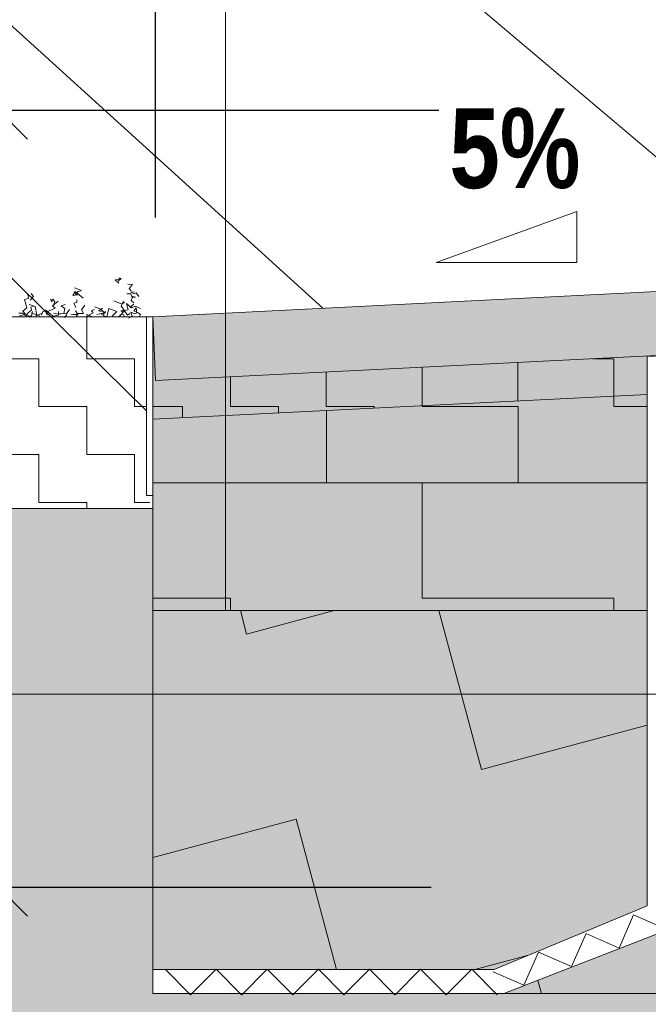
# Model space of a CAD drawing. Header units: millimetres. Extents: x -17177 to 48677, y -60985 to 11467.
# Tile 8 of 71: x -14265 to -13773, y -8568 to -7797. Entities that reach past the tile are written whole.
import ezdxf

# ---------------------------------------------------------------- set-up
doc = ezdxf.new("R2010")
doc.units = ezdxf.units.MM
doc.header["$PDMODE"] = 65
doc.layers.add('XR$4$VÝKOP_1', color=7, linetype='Continuous', lineweight=25)
doc.styles.add('ARIALNARROW', font='ARIALN.TTF')
doc.dimstyles.new('DIMSTYLE_12', dxfattribs={"dimtxt": 50, "dimasz": 75, "dimexe": 0, "dimexo": 0, "dimgap": 25, "dimtad": 2, "dimdec": 0, "dimrnd": 5, "dimzin": 12, "dimdsep": 46, "dimtxsty": 'ARIALNARROW', "dimblk1": 'ALL_ML_STRICH', "dimblk2": 'ALL_ML_STRICH', "dimsah": 1, "dimcen": 0, "dimclrd": 6, "dimclre": 6, "dimclrt": 6, "dimadec": 0, "dimazin": 0, "dimtfac": 1, "dimtdec": 0, "dimtix": 1, "dimtmove": 2, "dimatfit": 3, "dimfxl": 0, "dimtzin": 0, "dimlwd": 0, "dimlwe": 18, "dimarcsym": 0})
doc.dimstyles.new('DIMSTYLE_14', dxfattribs={"dimtxt": 50, "dimasz": 75, "dimexe": 0, "dimexo": 0, "dimgap": 25, "dimtad": 2, "dimdec": 0, "dimrnd": 1, "dimzin": 12, "dimdsep": 46, "dimtxsty": 'ARIALNARROW', "dimblk1": 'ALL_ML_STRICH', "dimblk2": 'ALL_ML_STRICH', "dimsah": 1, "dimcen": 0, "dimclrd": 6, "dimclre": 6, "dimclrt": 6, "dimadec": 0, "dimazin": 0, "dimtfac": 1, "dimtdec": 0, "dimtix": 1, "dimtmove": 2, "dimatfit": 3, "dimfxl": 0, "dimtzin": 0, "dimlwd": 0, "dimlwe": 13, "dimarcsym": 0})
pattern_1 = [(0, (75, 75), (37.5, 37.5), [37.5, -37.5]), (90, (75, 75), (-37.5, 37.5), [37.5, -37.5])]
pattern_2 = [(15, (212.13, 367.42), (106.066, 183.7117), [150, -150]), (105, (212.13, 367.42), (-183.7117, 106.066), [150, -150])]

# ---------------------------------------------------------------- blocks, each defined once
blk = doc.blocks.new('VZOROVÁ ČÁRA_31')
at = {"layer": 'XR$4$VÝKOP_1', "color": 7, "linetype": 'Continuous', "lineweight": 13}
for p, q in [((-14239.43, -8017.93), (-14240.93, -8015.93)), ((-14178.63, -8022.23), (-14175.63, -8019.73)), ((-14262.73, -8026.73), (-14265.63, -8026.73)), ((-14255.93, -8026.53), (-14249.43, -8028.73)), ((-14252.43, -8029.23), (-14248.23, -8027.03)), ((-14227.93, -8027.73), (-14229.93, -8030.23)), ((-14213.03, -8027.93), (-14207.83, -8029.73)), ((-14204.53, -8027.73), (-14197.53, -8026.23))]:
    blk.add_line(p, q, dxfattribs=at)
for points in [[(-14187.83, -8001.73), (-14185.63, -7999.73), (-14187.13, -7999.23), (-14187.13, -8000.53), (-14190.33, -8000.73), (-14187.33, -8003.23)], [(-14221.93, -8006.93), (-14216.63, -8008.93), (-14219.13, -8009.93), (-14221.63, -8011.93), (-14219.43, -8012.43), (-14223.43, -8012.93), (-14221.63, -8009.93), (-14215.33, -8014.93)], [(-14177.63, -8009.23), (-14179.13, -8007.53), (-14176.63, -8004.23), (-14180.33, -8004.03)], [(-14171.63, -8013.73), (-14173.83, -8010.73), (-14175.33, -8011.53), (-14177.83, -8010.23), (-14175.13, -8010.03)], [(-14265.23, -8029.23), (-14260.43, -8027.53), (-14262.43, -8025.23), (-14259.23, -8022.53), (-14261.23, -8016.03)], [(-14260.93, -8016.03), (-14257.73, -8015.03), (-14258.73, -8011.53)], [(-14256.73, -8016.63), (-14254.23, -8013.63), (-14255.93, -8011.43)], [(-14243.43, -8028.23), (-14244.13, -8026.23), (-14241.43, -8024.73), (-14237.13, -8022.93), (-14239.13, -8020.93), (-14234.93, -8017.43)], [(-14240.63, -8016.23), (-14238.13, -8016.73), (-14238.93, -8015.73)], [(-14239.13, -8015.73), (-14237.43, -8017.73), (-14238.43, -8020.73)], [(-14220.93, -8022.43), (-14222.43, -8018.93), (-14220.23, -8018.43), (-14220.23, -8016.43)], [(-14184.13, -8017.53), (-14182.83, -8018.73), (-14185.63, -8019.53), (-14191.33, -8017.03)], [(-14175.63, -8018.73), (-14177.63, -8016.73), (-14176.33, -8013.73), (-14174.33, -8014.23), (-14176.83, -8014.53), (-14177.83, -8011.53), (-14181.13, -8011.73)], [(-14262.73, -8026.73), (-14260.23, -8028.73), (-14258.23, -8026.53), (-14255.73, -8024.53), (-14256.23, -8022.03), (-14254.43, -8021.53)], [(-14260.43, -8028.53), (-14255.73, -8029.23), (-14254.93, -8025.53)], [(-14257.43, -8020.03), (-14252.93, -8021.53), (-14251.43, -8028.23)], [(-14247.93, -8028.23), (-14246.93, -8025.43), (-14243.93, -8025.23)], [(-14244.63, -8024.23), (-14238.93, -8029.23), (-14234.43, -8028.43), (-14234.43, -8025.43)], [(-14238.43, -8026.73), (-14234.43, -8027.43), (-14230.43, -8026.93), (-14229.63, -8023.23), (-14232.43, -8020.93), (-14229.43, -8019.93)], [(-14234.23, -8026.93), (-14228.23, -8027.23), (-14225.93, -8023.93)], [(-14224.83, -8027.43), (-14223.33, -8027.93), (-14219.33, -8027.93), (-14221.13, -8024.93)], [(-14220.63, -8029.73), (-14219.13, -8026.93), (-14215.03, -8026.93), (-14216.63, -8024.23), (-14214.03, -8020.43)], [(-14213.03, -8029.43), (-14207.53, -8026.43), (-14208.83, -8024.73), (-14206.33, -8023.93)], [(-14200.83, -8027.93), (-14198.83, -8026.23), (-14201.53, -8023.73), (-14206.33, -8021.93)], [(-14200.03, -8022.93), (-14203.03, -8024.93), (-14201.03, -8025.43)], [(-14196.53, -8030.03), (-14199.53, -8028.53), (-14197.83, -8025.23)], [(-14192.63, -8029.03), (-14188.83, -8025.53), (-14195.13, -8023.23), (-14196.83, -8029.53)], [(-14178.83, -8027.03), (-14180.63, -8028.23), (-14182.83, -8025.03), (-14187.33, -8029.73)], [(-14170.33, -8023.03), (-14174.63, -8021.23), (-14177.33, -8022.53), (-14181.33, -8019.23), (-14180.13, -8024.23), (-14185.83, -8025.03)], [(-14185.33, -8025.73), (-14183.33, -8024.03), (-14185.63, -8021.23), (-14184.13, -8018.53)], [(-14166.33, -8030.03), (-14171.33, -8029.73), (-14170.33, -8027.73), (-14172.13, -8026.53), (-14175.63, -8025.03), (-14173.83, -8022.53), (-14173.13, -8026.53), (-14174.83, -8027.23), (-14177.83, -8026.03), (-14176.83, -8029.23), (-14179.83, -8030.73)], [(-14183.13, -8029.73), (-14183.33, -8028.03), (-14185.83, -8027.73)]]:
    blk.add_lwpolyline(points, dxfattribs=at)
blk = doc.blocks.new('ALL_ML_STRICH')
at = {"color": 0, "linetype": 'ByBlock', "lineweight": -2}
for p, q in [((0, -0.5), (0, 0.5)), ((-0.3, -0.3), (0.3, 0.3)), ((-1, 0), (0.5, 0))]:
    blk.add_line(p, q, dxfattribs=at)
blk = doc.blocks.new('*D245')
at = {"layer": 'DEFPOINTS', "color": 6, "linetype": 'Continuous', "lineweight": 13}
for p in [(-14158.63, -7680.46), (-13758.59, -8009.37), (-14158.63, -8079.58)]:
    blk.add_point(p, dxfattribs=at)
at = {"layer": 'XR$4$VÝKOP_1', "color": 6, "linetype": 'Continuous', "lineweight": -2}
for p, q in [((-14158.63, -7951.9), (-14158.63, -7680.46)), ((-14158.63, -7680.46), (-13758.59, -7680.46)), ((-13758.59, -7680.46), (-13758.59, -7680.46))]:
    blk.add_line(p, q, dxfattribs=at)
at = {"layer": 'XR$4$VÝKOP_1', "color": 6, "linetype": 'Continuous', "lineweight": 13, "xscale": 75, "yscale": 75, "zscale": 75, "rotation": 180}
blk.add_blockref('ALL_ML_STRICH', (-14158.63, -7680.46), dxfattribs=at)
at = {"layer": 'XR$4$VÝKOP_1', "color": 6, "linetype": 'Continuous', "lineweight": 13, "xscale": 75, "yscale": 75, "zscale": 75}
blk.add_blockref('ALL_ML_STRICH', (-13758.59, -7680.46), dxfattribs=at)
at = {"layer": 'XR$4$VÝKOP_1', "color": 6, "linetype": 'Continuous', "lineweight": 13, "insert": (-13957.35, -7630.46), "char_height": 50, "width": 121.7143, "attachment_point": 5, "style": 'ARIALNARROW'}
blk.add_mtext('\\W0.81;\\A1;{400}', dxfattribs=at)
blk = doc.blocks.new('VZOROVÁ ČÁRA_33')
at = {"layer": 'XR$4$VÝKOP_1', "color": 7, "linetype": 'Continuous', "lineweight": 13}
for p, q in [((-14131.25, -8560.5), (-14131.25, -8560.5)), ((-14131.25, -8560.5), (-14131.25, -8560.5)), ((-14091.25, -8560.5), (-14091.25, -8560.5)), ((-14091.25, -8560.5), (-14091.25, -8560.5)), ((-14051.25, -8560.5), (-14051.25, -8560.5)), ((-14051.25, -8560.5), (-14051.25, -8560.5)), ((-14011.25, -8560.5), (-14011.25, -8560.5)), ((-14011.25, -8560.5), (-14011.25, -8560.5)), ((-13971.25, -8560.5), (-13971.25, -8560.5)), ((-13971.25, -8560.5), (-13971.25, -8560.5)), ((-13931.25, -8560.5), (-13931.25, -8560.5)), ((-13931.25, -8560.5), (-13931.25, -8560.5)), ((-13891.25, -8560.5), (-13891.25, -8560.5)), ((-13891.25, -8560.5), (-13891.25, -8560.5))]:
    blk.add_line(p, q, dxfattribs=at)
for points in [[(-14131.21, -8560.48), (-14151.17, -8540.52), (-14151.17, -8540.52)], [(-14091.21, -8560.48), (-14111.17, -8540.52), (-14131.13, -8560.48)], [(-14051.21, -8560.48), (-14071.17, -8540.52), (-14091.13, -8560.48)], [(-14011.21, -8560.48), (-14031.17, -8540.52), (-14051.13, -8560.48)], [(-13971.21, -8560.48), (-13991.17, -8540.52), (-14011.13, -8560.48)], [(-13931.21, -8560.48), (-13951.17, -8540.52), (-13971.13, -8560.48)], [(-13891.21, -8560.48), (-13911.17, -8540.52), (-13931.13, -8560.48)]]:
    blk.add_lwpolyline(points, dxfattribs=at)
blk = doc.blocks.new('VZOROVÁ ČÁRA_34')
at = {"layer": 'XR$4$VÝKOP_1', "color": 7, "linetype": 'Continuous', "lineweight": 13}
for p, q in [((-13758.62, -8509.36), (-13758.62, -8509.36)), ((-13758.62, -8509.36), (-13758.62, -8509.36)), ((-13795.87, -8523.94), (-13795.87, -8523.94)), ((-13795.87, -8523.94), (-13795.87, -8523.94)), ((-13870.34, -8553.06), (-13894.26, -8542.6)), ((-13833.12, -8538.52), (-13833.12, -8538.52)), ((-13833.12, -8538.52), (-13833.12, -8538.52)), ((-13870.37, -8553.1), (-13870.37, -8553.1)), ((-13870.37, -8553.1), (-13870.37, -8553.1))]:
    blk.add_line(p, q, dxfattribs=at)
for points in [[(-13758.59, -8509.33), (-13784.46, -8498.02), (-13795.77, -8523.88)], [(-13795.84, -8523.91), (-13821.7, -8512.6), (-13833.02, -8538.46)], [(-13833.09, -8538.49), (-13858.95, -8527.17), (-13870.27, -8553.04)]]:
    blk.add_lwpolyline(points, dxfattribs=at)
blk = doc.blocks.new('*D249')
at = {"layer": 'DEFPOINTS', "color": 6, "linetype": 'Continuous', "lineweight": 13}
for p in [(-14160.63, -8559.63), (-13560.63, -8559.63), (-14160.63, -8867.38)]:
    blk.add_point(p, dxfattribs=at)
at = {"layer": 'XR$4$VÝKOP_1', "color": 6, "linetype": 'Continuous', "lineweight": -2}
for p, q in [((-14160.63, -8680.45), (-14160.63, -8867.38)), ((-14160.63, -8867.38), (-13560.63, -8867.38)), ((-13560.63, -8867.38), (-13560.63, -8867.38))]:
    blk.add_line(p, q, dxfattribs=at)
at = {"layer": 'XR$4$VÝKOP_1', "color": 6, "linetype": 'Continuous', "lineweight": 13, "xscale": 75, "yscale": 75, "zscale": 75, "rotation": 180}
blk.add_blockref('ALL_ML_STRICH', (-14160.63, -8867.38), dxfattribs=at)
at = {"layer": 'XR$4$VÝKOP_1', "color": 6, "linetype": 'Continuous', "lineweight": 13, "xscale": 75, "yscale": 75, "zscale": 75}
blk.add_blockref('ALL_ML_STRICH', (-13560.63, -8867.38), dxfattribs=at)
at = {"layer": 'XR$4$VÝKOP_1', "color": 6, "linetype": 'Continuous', "lineweight": 13, "insert": (-13859.36, -8817.38), "char_height": 50, "width": 121.7143, "attachment_point": 5, "style": 'ARIALNARROW'}
blk.add_mtext('\\W0.81;\\A1;{600}', dxfattribs=at)
blk = doc.blocks.new('*D250')
at = {"layer": 'DEFPOINTS', "color": 6, "linetype": 'Continuous', "lineweight": 13}
for p in [(-13385.63, -8476.56), (-14281.19, -9029.63), (-13560.63, -9029.63)]:
    blk.add_point(p, dxfattribs=at)
at = {"layer": 'XR$4$VÝKOP_1', "color": 6, "linetype": 'Continuous', "lineweight": -2}
for p, q in [((-13942.89, -8476.56), (-14281.19, -8476.56)), ((-14281.19, -9029.63), (-14281.19, -8476.56)), ((-13705.48, -9029.63), (-14281.19, -9029.63))]:
    blk.add_line(p, q, dxfattribs=at)
at = {"layer": 'XR$4$VÝKOP_1', "color": 6, "linetype": 'Continuous', "lineweight": 13, "xscale": 75, "yscale": 75, "zscale": 75}
for p, rotation in [((-14281.19, -8476.56), 90), ((-14281.19, -9029.63), 270)]:
    blk.add_blockref('ALL_ML_STRICH', p, dxfattribs=dict(at, rotation=rotation))
at = {"layer": 'XR$4$VÝKOP_1', "color": 6, "linetype": 'Continuous', "lineweight": 13, "insert": (-14331.19, -8751.83), "char_height": 50, "width": 121.7143, "attachment_point": 5, "rotation": 90, "style": 'ARIALNARROW'}
blk.add_mtext('\\W0.81;\\A1;{555}', dxfattribs=at)
blk = doc.blocks.new('*D251')
at = {"layer": 'DEFPOINTS', "color": 6, "linetype": 'Continuous', "lineweight": 13}
for p in [(-13385.63, -7868.07), (-14281.19, -8476.56), (-13385.63, -8476.56)]:
    blk.add_point(p, dxfattribs=at)
at = {"layer": 'XR$4$VÝKOP_1', "color": 6, "linetype": 'Continuous', "lineweight": -2}
for p, q in [((-13936.79, -7868.07), (-14281.19, -7868.07)), ((-14281.19, -8476.56), (-14281.19, -7868.07)), ((-13942.89, -8476.56), (-14281.19, -8476.56))]:
    blk.add_line(p, q, dxfattribs=at)
at = {"layer": 'XR$4$VÝKOP_1', "color": 6, "linetype": 'Continuous', "lineweight": 13, "xscale": 75, "yscale": 75, "zscale": 75}
for p, rotation in [((-14281.19, -7868.07), 90), ((-14281.19, -8476.56), 270)]:
    blk.add_blockref('ALL_ML_STRICH', p, dxfattribs=dict(at, rotation=rotation))
at = {"layer": 'XR$4$VÝKOP_1', "color": 6, "linetype": 'Continuous', "lineweight": 13, "insert": (-14331.19, -8146.05), "char_height": 50, "width": 121.7143, "attachment_point": 5, "rotation": 90, "style": 'ARIALNARROW'}
blk.add_mtext('\\W0.81;\\A1;{610}', dxfattribs=at)
blk = doc.blocks.new('*D253')
at = {"layer": 'DEFPOINTS', "color": 6, "linetype": 'Continuous', "lineweight": 13}
for p in [(-13560.63, -8559.63), (-14506.19, -9029.63), (-13560.63, -9029.63)]:
    blk.add_point(p, dxfattribs=at)
at = {"layer": 'XR$4$VÝKOP_1', "color": 6, "linetype": 'Continuous', "lineweight": -2}
for p, q in [((-14360.68, -8559.63), (-14506.19, -8559.63)), ((-14506.19, -9029.63), (-14506.19, -8559.63)), ((-14360.68, -9029.63), (-14506.19, -9029.63))]:
    blk.add_line(p, q, dxfattribs=at)
at = {"layer": 'XR$4$VÝKOP_1', "color": 6, "linetype": 'Continuous', "lineweight": 13, "xscale": 75, "yscale": 75, "zscale": 75}
for p, rotation in [((-14506.19, -8559.63), 90), ((-14506.19, -9029.63), 270)]:
    blk.add_blockref('ALL_ML_STRICH', p, dxfattribs=dict(at, rotation=rotation))
at = {"layer": 'XR$4$VÝKOP_1', "color": 6, "linetype": 'Continuous', "lineweight": 13, "insert": (-14556.19, -8793.36), "char_height": 50, "width": 121.7143, "attachment_point": 5, "rotation": 90, "style": 'ARIALNARROW'}
blk.add_mtext('\\W0.81;\\A1;{470}', dxfattribs=at)
blk = doc.blocks.new('*D254')
at = {"layer": 'DEFPOINTS', "color": 6, "linetype": 'Continuous', "lineweight": 13}
for p in [(-13755.59, -8009.37), (-14506.19, -8559.63), (-13560.63, -8559.63)]:
    blk.add_point(p, dxfattribs=at)
at = {"layer": 'XR$4$VÝKOP_1', "color": 6, "linetype": 'Continuous', "lineweight": -2}
for p, q in [((-14310.94, -8009.37), (-14506.19, -8009.37)), ((-14506.19, -8559.63), (-14506.19, -8009.37)), ((-14360.68, -8559.63), (-14506.19, -8559.63))]:
    blk.add_line(p, q, dxfattribs=at)
at = {"layer": 'XR$4$VÝKOP_1', "color": 6, "linetype": 'Continuous', "lineweight": 13, "xscale": 75, "yscale": 75, "zscale": 75}
for p, rotation in [((-14506.19, -8009.37), 90), ((-14506.19, -8559.63), 270)]:
    blk.add_blockref('ALL_ML_STRICH', p, dxfattribs=dict(at, rotation=rotation))
at = {"layer": 'XR$4$VÝKOP_1', "color": 6, "linetype": 'Continuous', "lineweight": 13, "insert": (-14556.19, -8283.23), "char_height": 50, "width": 121.7143, "attachment_point": 5, "rotation": 90, "style": 'ARIALNARROW'}
blk.add_mtext('\\W0.81;\\A1;{550}', dxfattribs=at)

msp = doc.modelspace()

# ---------------------------------------------------------------- hatches: boundary and pattern name
at = {"layer": 'XR$4$VÝKOP_1', "linetype": 'Continuous', "lineweight": 13}
msp.add_hatch(color=253, dxfattribs=at).paths.add_polyline_path([(-14158.63, -8079.58), (-13755.59, -8059.42), (-13755.59, -8009.37), (-14160.63, -8029.63)])
h = msp.add_hatch(dxfattribs=at)
h.set_pattern_fill('VZOR', color=250, scale=37.5, style=0, pattern_type=2)
h.set_pattern_definition(pattern_1)
h.paths.add_polyline_path([(-14983.54, -8179.63), (-14160.63, -8179.63), (-14165.63, -8169.63), (-14165.63, -8029.63), (-14993.97, -8029.63)], flags=0)
for color, points in [(11, [(-14160.63, -8029.63), (-14160.63, -8109.71), (-13773.78, -8090.37), (-13773.78, -8060.33), (-14158.63, -8079.58)]), (11, [(-14160.63, -8159.71), (-13773.78, -8159.71), (-13773.78, -8090.37), (-14160.63, -8109.71)]), (9, [(-14983.54, -9185.36), (-13560.63, -9181.19), (-12880.63, -9181.19), (-12592.47, -8118.07), (-12960.63, -8118.07), (-12960.63, -9029.63), (-13560.63, -9029.63), (-13560.63, -8559.63), (-14160.63, -8559.63), (-14160.63, -8179.63), (-14983.54, -8179.63)]), (11, [(-14160.63, -8259.71), (-13773.78, -8259.71), (-13773.78, -8159.71), (-14160.63, -8159.71)]), (11, [(-14160.63, -8540.75), (-13893.65, -8540.75), (-13773.78, -8490.78), (-13773.78, -8259.71), (-14160.63, -8259.71)]), (11, [(-13750.59, -8476.18), (-13750.59, -8506.7), (-13885.93, -8559.63), (-13560.63, -8559.63), (-13560.63, -8476.56), (-13570.59, -8476.56)])]:
    msp.add_hatch(color=color, dxfattribs=at).paths.add_polyline_path(points, flags=0)
h = msp.add_hatch(dxfattribs=at)
h.set_pattern_fill('VZOR', scale=37.5, style=0, pattern_type=2)
h.set_pattern_definition(pattern_1)
h.paths.add_polyline_path([(-14160.63, -8029.63), (-14160.63, -8109.71), (-13773.78, -8090.37), (-13773.78, -8060.33), (-14158.63, -8079.58)], flags=0)
h = msp.add_hatch(dxfattribs=at)
h.set_pattern_fill('VZOR', scale=75, style=0, pattern_type=2)
h.set_pattern_definition([(0, (150, 150), (75, 75), [75, -75]), (90, (150, 150), (-75, 75), [75, -75])])
h.paths.add_polyline_path([(-14160.63, -8159.71), (-13773.78, -8159.71), (-13773.78, -8090.37), (-14160.63, -8109.71)], flags=0)
h = msp.add_hatch(dxfattribs=at)
h.set_pattern_fill('VZOR', scale=150, style=0, pattern_type=2)
h.set_pattern_definition([(0, (300, 300), (150, 150), [150, -150]), (90, (300, 300), (-150, 150), [150, -150])])
h.paths.add_polyline_path([(-14160.63, -8259.71), (-13773.78, -8259.71), (-13773.78, -8159.71), (-14160.63, -8159.71)], flags=0)
h = msp.add_hatch(dxfattribs=at)
h.set_pattern_fill('VZOR', scale=150, angle=15, style=0, pattern_type=2)
h.set_pattern_definition(pattern_2)
h.paths.add_polyline_path([(-14160.63, -8540.75), (-13893.65, -8540.75), (-13773.78, -8490.78), (-13773.78, -8259.71), (-14160.63, -8259.71)], flags=0)
h = msp.add_hatch(dxfattribs=at)
h.set_pattern_fill('VZOR', scale=150, angle=15, style=0, pattern_type=2)
h.set_pattern_definition(pattern_2)
h.paths.add_polyline_path([(-13750.59, -8476.18), (-13750.59, -8506.7), (-13885.93, -8559.63), (-13560.63, -8559.63), (-13560.63, -8476.56), (-13570.59, -8476.56)], flags=0)

# ---------------------------------------------------------------- linework, layer by layer
at = {"layer": 'XR$4$VÝKOP_1', "color": 7, "linetype": 'Continuous', "lineweight": 13}
for p, q in [((-14767.34, -7058.01), (-13664.45, -7990.96)), ((-14767.34, -7351.48), (-14027.56, -8022.97)), ((-14767.34, -7511.48), (-14165.63, -8103.19)), ((-13829, -7947.07), (-13939, -7987.07)), ((-13829, -7987.07), (-13829, -7947.07)), ((-13939, -7987.07), (-13829, -7987.07)), ((-14160.63, -8029.63), (-13755.59, -8009.37)), ((-14165.63, -8029.63), (-14993.97, -8029.63)), ((-14160.63, -8029.63), (-14993.97, -8029.63)), ((-14160.63, -8029.63), (-14165.63, -8029.63)), ((-14165.63, -8029.63), (-14165.63, -8169.63)), ((-14160.63, -8029.63), (-14158.63, -8079.58)), ((-14160.63, -8559.63), (-14160.63, -8029.63)), ((-14158.63, -8079.58), (-13753.6, -8059.32)), ((-13773.78, -8060.78), (-13750.6, -8059.63)), ((-13773.78, -8060.78), (-13773.78, -8490.78)), ((-14160.63, -8109.71), (-13773.78, -8090.37)), ((-14160.63, -8159.71), (-13773.78, -8159.71)), ((-14165.63, -8169.63), (-14160.63, -8169.63)), ((-14160.63, -8169.63), (-14165.63, -8169.63)), ((-14160.63, -8179.63), (-14983.54, -8179.63)), ((-14160.63, -8259.71), (-13773.78, -8259.71)), ((-15074.36, -8324.99), (-12960.63, -8324.99)), ((-13773.78, -8490.78), (-13893.65, -8540.75)), ((-13885.93, -8559.63), (-13750.59, -8506.7)), ((-13893.65, -8540.75), (-14160.63, -8540.75)), ((-13560.63, -8559.63), (-14160.63, -8559.63))]:
    msp.add_line(p, q, dxfattribs=at)
at = {"layer": 'XR$4$VÝKOP_1', "color": 3, "linetype": 'Continuous', "lineweight": 13}
msp.add_line((-14103.78, -7481.36), (-14103.78, -8259.71), dxfattribs=at)

# ---------------------------------------------------------------- block references
at = {"layer": 'XR$4$VÝKOP_1', "color": 7, "linetype": 'Continuous', "lineweight": 13}
for name in ['VZOROVÁ ČÁRA_31', 'VZOROVÁ ČÁRA_34', 'VZOROVÁ ČÁRA_33']:
    msp.add_blockref(name, (0, 0), dxfattribs=at)

# ---------------------------------------------------------------- texts
at = {"layer": 'XR$4$VÝKOP_1', "color": 7, "linetype": 'Continuous', "lineweight": 13, "insert": (-13928.57, -7929.74), "char_height": 62.5, "width": 134.2961, "attachment_point": 7, "style": 'ARIALNARROW'}
msp.add_mtext('\\W0.99;\\fArial Narrow|i0|b1|c0|p0;5%', dxfattribs=at)

# ---------------------------------------------------------------- dimensions: what is measured, and where the dimension line sits
at = {"layer": 'XR$4$VÝKOP_1', "color": 6, "linetype": 'Continuous', "lineweight": 13}
for base, p1, p2, dimstyle, picture, middle in [((-13758.59, -7680.46), (-14158.63, -7951.9), (-13758.59, -7680.46), 'DIMSTYLE_12', '*D245', (-13957.35, -7630.46)), ((-13560.63, -8867.38), (-14160.63, -8680.45), (-13560.63, -8867.38), 'DIMSTYLE_14', '*D249', (-13859.36, -8817.38))]:
    dim = msp.add_linear_dim(base=base, p1=p1, p2=p2, dimstyle=dimstyle, override={"dimpost": '<>', "dimclrd": 6, "dimclre": 6, "dimclrt": 6, "dimlwd": 0, "dimlwe": 13}, dxfattribs=at)
    dim.commit()
    dim.dimension.update_dxf_attribs({"geometry": picture, "text_midpoint": middle, "dimtype": 160})
for base, p1, p2, picture, middle in [((-14281.19, -7868.07), (-13942.89, -8476.56), (-13936.79, -7868.07), '*D251', (-14331.19, -8146.05)), ((-14506.19, -8009.37), (-14360.68, -8559.63), (-14310.94, -8009.37), '*D254', (-14556.19, -8283.23)), ((-14281.19, -8476.56), (-13705.48, -9029.63), (-13942.89, -8476.56), '*D250', (-14331.19, -8751.83)), ((-14506.19, -8559.63), (-14360.68, -9029.63), (-14360.68, -8559.63), '*D253', (-14556.19, -8793.36))]:
    dim = msp.add_linear_dim(base=base, p1=p1, p2=p2, angle=90, dimstyle='DIMSTYLE_12', override={"dimpost": '<>', "dimclrd": 6, "dimclre": 6, "dimclrt": 6, "dimlwd": 0, "dimlwe": 13}, dxfattribs=at)
    dim.commit()
    dim.dimension.update_dxf_attribs({"geometry": picture, "text_midpoint": middle, "dimtype": 160})

doc.saveas('drawing.dxf')
